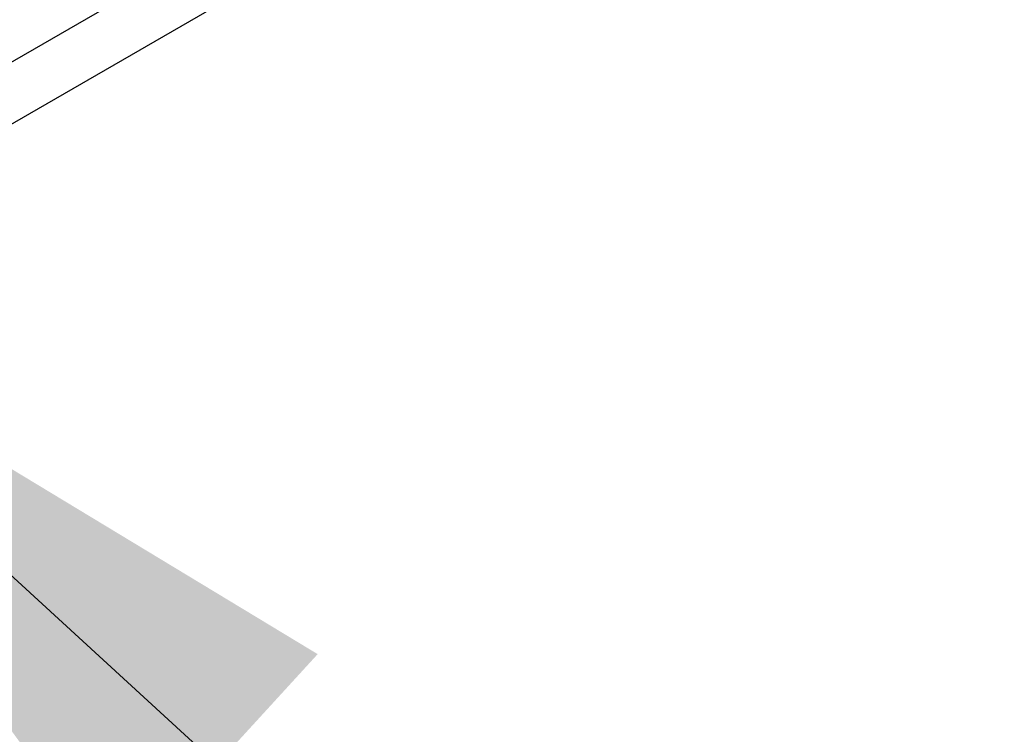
# Model space of a CAD drawing. Header units: millimetres. Extents: x 0 to 5600, y -1552 to 3960.
# Tile 96 of 199: x 4545 to 4589, y 2283 to 2315. Entities that reach past the tile are written whole.
import ezdxf

# ---------------------------------------------------------------- set-up
doc = ezdxf.new("R2010")
doc.units = ezdxf.units.MM
doc.header["$LTSCALE"] = 308
doc.layers.get('0').update_dxf_attribs({"linetype": 'CONTINUOUS'})
doc.styles.get("Standard").update_dxf_attribs({"font": 'txt', "width": 0.9})
doc.dimstyles.get("Standard").update_dxf_attribs({"dimtxt": 20, "dimasz": 33.333333, "dimexe": 1.5, "dimexo": 1.5, "dimtad": 1, "dimzin": 0, "dimdsep": 46, "dimtxsty": 'Standard', "dimblk": '_FILLED', "dimblk1": '_FILLED', "dimblk2": '_FILLED', "dimcen": 0.09, "dimazin": 0, "dimtol": 1, "dimtp": 0.01, "dimtm": 0.01, "dimtfac": 1, "dimtofl": 0, "dimtmove": 0, "dimatfit": 3, "dimldrblk": '_FILLED', "dimfxl": 0, "dimtolj": 1, "dimtzin": 0, "dimarcsym": 0})

# ---------------------------------------------------------------- blocks, each defined once
blk = doc.blocks.new('_FILLED')
at = {"color": 0, "linetype": 'ByBlock'}
blk.add_solid([(0, 0), (-1, 0.2), (-1, -0.2)], dxfattribs=at)

msp = doc.modelspace()

# ---------------------------------------------------------------- linework, layer by layer
at = {"color": 7, "linetype": 'Continuous'}
for p, q in [((4455.309, 2258.899), (4595.361, 2339.758)), ((4514.726, 2295.98), (4582.608, 2335.171))]:
    msp.add_line(p, q, dxfattribs=at)

# ---------------------------------------------------------------- leaders
at = {"color": 2, "linetype": 'Continuous'}
msp.add_leader([(4529.133, 2304.297), (4856.497, 2004.662)], dimstyle='Standard', override={"dimtad": 0}, dxfattribs=at)

doc.saveas('drawing.dxf')
